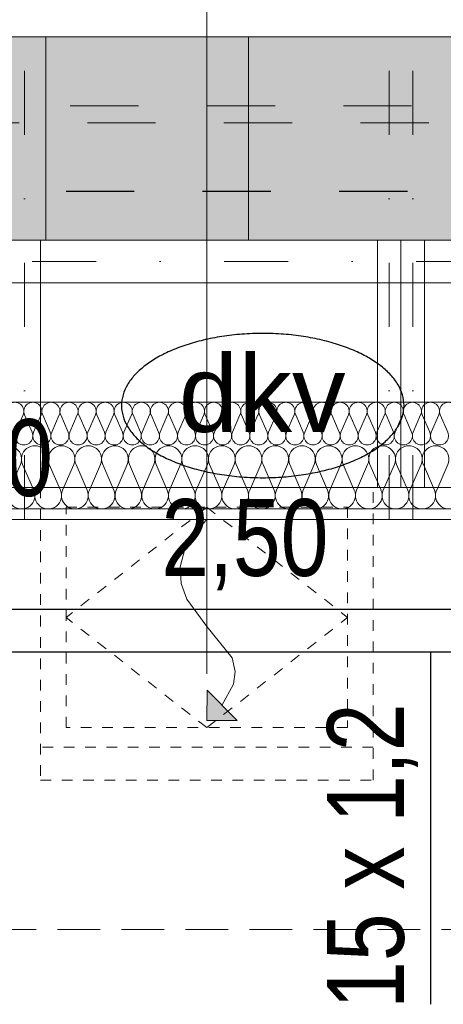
# Model space of a CAD drawing. Extents: x -440864 to -355682, y 13652 to 155872.
# Tile 152 of 179: x -428044 to -427051, y 103349 to 105657. Entities that reach past the tile are written whole.
import ezdxf
from ezdxf.lldxf.tags import DXFTag

# ---------------------------------------------------------------- set-up
doc = ezdxf.new("R2010")
doc.units = 0
doc.header["$MEASUREMENT"] = 0
for name, pattern in [('Dot & Dashed', [450, 150, -150, 0, -150]), ('Hidden Line', [50, 25, -25]), ('Krawędzie ukryte', [150, 100, -50]), ('Przerywana', [320, 160, -160])]:
    doc.linetypes.add(name, pattern=pattern)
for name, color, linetype in [('#podkład', 252, 'Continuous'), ('A-Okna', 252, 'Continuous'), ('Arch ocieplenie', 252, 'Continuous'), ('Inwent Izolacje', 252, 'Continuous'), ('IS_Grafika', 7, 'SOLID'), ('IS_Opisy_działek_Therm', 7, 'SOLID'), ('IS_Powrót', 5, 'DASH'), ('IS_Text_Armatury_Therm', 7, 'Continuous'), ('IS_Text_Odbiornikow_Therm', 7, 'Continuous'), ('IS_Zasilanie', 1, 'SOLID')]:
    doc.layers.add(name, color=color, linetype=linetype)
for name, color, linetype, lineweight in [('A-Okna_Nr_Pióra__9', 252, 'Continuous', 13), ('Arch dachowki_Nr_Pióra__81', 252, 'Continuous', 9), ('Arch ocieplenie_Nr_Pióra__44', 252, 'Continuous', 13), ('Arch okna_Nr_Pióra__41', 252, 'Continuous', 15), ('Arch opisy okien_Nr_Pióra__21', 252, 'Continuous', 9), ('Arch wykończenie_Nr_Pióra__3', 252, 'Continuous', 18), ('Arch wykończenie_Nr_Pióra__4', 252, 'Continuous', 13), ('arch wypelnienia_Nr_Pióra__2', 252, 'Continuous', 13), ('INWENT DACH_Nr_Pióra__21', 252, 'Continuous', 9), ('Inwent Izolacje_Nr_Pióra__44', 252, 'Continuous', 13), ('INWENT KONST. DREWNIANA_Nr_Pióra__2', 252, 'Continuous', 13), ('INWENT KONST. DREWNIANA_Nr_Pióra__21', 252, 'Continuous', 9), ('INWENT.ŚCIANY_Nr_Pióra__1', 252, 'Continuous', 25), ('INWENT.ŚCIANY_Nr_Pióra__2', 252, 'Continuous', 13), ('INWENT.ŚCIANY_Nr_Pióra__21', 252, 'Continuous', 9), ('Istniejące stropy_Nr_Pióra__5', 252, 'Continuous', 13)]:
    doc.layers.add(name, color=color, linetype=linetype, lineweight=lineweight)
doc.styles.get("Standard").update_dxf_attribs({"font": 'arial.ttf', "width": 0.8, "bigfont": 'BIGFONT.SHX'})
tags = doc.linetypes.add('DASH', pattern=[15, 10, -5]).pattern_tags.tags
tags[6:7] = [DXFTag(74, 4), DXFTag(75, 0), DXFTag(340, '0'), DXFTag(46, 0.0), DXFTag(50, 0.0), DXFTag(44, 0.0), DXFTag(45, 0.0)]
tags[4:5] = [DXFTag(74, 4), DXFTag(75, 0), DXFTag(340, '0'), DXFTag(46, 0.0), DXFTag(50, 0.0), DXFTag(44, 0.0), DXFTag(45, 0.0)]
tags = doc.linetypes.add('SOLID', pattern=[10, 10, 0]).pattern_tags.tags
tags[6:7] = [DXFTag(74, 4), DXFTag(75, 0), DXFTag(340, '0'), DXFTag(46, 0.0), DXFTag(50, 0.0), DXFTag(44, 0.0), DXFTag(45, 0.0)]
tags[4:5] = [DXFTag(74, 4), DXFTag(75, 0), DXFTag(340, '0'), DXFTag(46, 0.0), DXFTag(50, 0.0), DXFTag(44, 0.0), DXFTag(45, 0.0)]

# ---------------------------------------------------------------- blocks, each defined once
blk = doc.blocks.new('Izolacja cieplna 14_222', base_point=(-429854.9, 106497.6))
at = {"layer": 'Arch ocieplenie_Nr_Pióra__44', "linetype": 'Continuous'}
for p, q in [((-428053.2, 106527.4), (-428035.5, 106567.8)), ((-428032, 106567.8), (-428014.4, 106527.4)), ((-428010.8, 106527.4), (-427993.2, 106567.8)), ((-427989.6, 106567.8), (-427972, 106527.4)), ((-427968.5, 106527.4), (-427950.8, 106567.8)), ((-427947.3, 106567.8), (-427929.7, 106527.4)), ((-427926.1, 106527.4), (-427908.5, 106567.8)), ((-427904.9, 106567.8), (-427887.3, 106527.4)), ((-427883.8, 106527.4), (-427866.1, 106567.8)), ((-427862.6, 106567.8), (-427845, 106527.4)), ((-427841.4, 106527.4), (-427823.8, 106567.8)), ((-427820.2, 106567.8), (-427802.6, 106527.4)), ((-427799.1, 106527.4), (-427781.4, 106567.8)), ((-427777.9, 106567.8), (-427760.3, 106527.4)), ((-427756.7, 106527.4), (-427739.1, 106567.8)), ((-427735.5, 106567.8), (-427717.9, 106527.4)), ((-427714.3, 106527.4), (-427696.7, 106567.8)), ((-427693.2, 106567.8), (-427675.5, 106527.4)), ((-427672, 106527.4), (-427654.4, 106567.8)), ((-427650.8, 106567.8), (-427633.2, 106527.4)), ((-427629.6, 106527.4), (-427612, 106567.8)), ((-427608.5, 106567.8), (-427590.8, 106527.4)), ((-427587.3, 106527.4), (-427569.7, 106567.8)), ((-427566.1, 106567.8), (-427548.5, 106527.4)), ((-427544.9, 106527.4), (-427527.3, 106567.8)), ((-427523.8, 106567.8), (-427506.1, 106527.4)), ((-427502.6, 106527.4), (-427485, 106567.8)), ((-427481.4, 106567.8), (-427463.8, 106527.4)), ((-427460.2, 106527.4), (-427442.6, 106567.8)), ((-427439.1, 106567.8), (-427421.4, 106527.4)), ((-427417.9, 106527.4), (-427400.3, 106567.8)), ((-427396.7, 106567.8), (-427379.1, 106527.4)), ((-427375.5, 106527.4), (-427357.9, 106567.8)), ((-427354.3, 106567.8), (-427336.7, 106527.4)), ((-427333.2, 106527.4), (-427315.5, 106567.8)), ((-427312, 106567.8), (-427294.4, 106527.4)), ((-427290.8, 106527.4), (-427273.2, 106567.8)), ((-427269.6, 106567.8), (-427252, 106527.4)), ((-427248.5, 106527.4), (-427230.8, 106567.8)), ((-427227.3, 106567.8), (-427209.7, 106527.4)), ((-427206.1, 106527.4), (-427188.5, 106567.8)), ((-427184.9, 106567.8), (-427167.3, 106527.4)), ((-427163.8, 106527.4), (-427146.1, 106567.8)), ((-427142.6, 106567.8), (-427125, 106527.4)), ((-427121.4, 106527.4), (-427103.8, 106567.8)), ((-427100.2, 106567.8), (-427082.6, 106527.4)), ((-427079.1, 106527.4), (-427061.4, 106567.8)), ((-427057.9, 106567.8), (-427040.3, 106527.4))]:
    blk.add_line(p, q, dxfattribs=at)
for centre, start_param, end_param in [((-428054.9, 106576.3), 4.299595, 8.266775), ((-428012.6, 106576.3), 4.299595, 8.266775), ((-427970.2, 106576.3), 4.299595, 8.266775), ((-427927.9, 106576.3), 4.299595, 8.266775), ((-427885.5, 106576.3), 4.299595, 8.266775), ((-427843.2, 106576.3), 4.299595, 8.266775), ((-427800.8, 106576.3), 4.299595, 8.266775), ((-427758.5, 106576.3), 4.299595, 8.266775), ((-427716.1, 106576.3), 4.299595, 8.266775), ((-427673.8, 106576.3), 4.299595, 8.266775), ((-427631.4, 106576.3), 4.299595, 8.266775), ((-427589.1, 106576.3), 4.299595, 8.266775), ((-427546.7, 106576.3), 4.299595, 8.266775), ((-427504.4, 106576.3), 4.299595, 8.266775), ((-427462, 106576.3), 4.299595, 8.266775), ((-427419.7, 106576.3), 4.299595, 8.266775), ((-427377.3, 106576.3), 4.299595, 8.266775), ((-427334.9, 106576.3), 4.299595, 8.266775), ((-427292.6, 106576.3), 4.299595, 8.266775), ((-427250.2, 106576.3), 4.299595, 8.266775), ((-427207.9, 106576.3), 4.299595, 8.266775), ((-427165.5, 106576.3), 4.299595, 8.266775), ((-427123.2, 106576.3), 4.299595, 8.266775), ((-427080.8, 106576.3), 4.299595, 8.266775), ((-427038.5, 106576.3), 4.299595, 8.266775), ((-428033.8, 106518.9), 1.158004, 5.125183), ((-427991.4, 106518.9), 1.158004, 5.125183), ((-427949.1, 106518.9), 1.158004, 5.125183), ((-427906.7, 106518.9), 1.158004, 5.125183), ((-427864.4, 106518.9), 1.158004, 5.125183), ((-427822, 106518.9), 1.158004, 5.125183), ((-427779.7, 106518.9), 1.158004, 5.125183), ((-427737.3, 106518.9), 1.158004, 5.125183), ((-427694.9, 106518.9), 1.158004, 5.125183), ((-427652.6, 106518.9), 1.158004, 5.125183), ((-427610.2, 106518.9), 1.158004, 5.125183), ((-427567.9, 106518.9), 1.158004, 5.125183), ((-427525.5, 106518.9), 1.158004, 5.125183), ((-427483.2, 106518.9), 1.158004, 5.125183), ((-427440.8, 106518.9), 1.158004, 5.125183), ((-427398.5, 106518.9), 1.158004, 5.125183), ((-427356.1, 106518.9), 1.158004, 5.125183), ((-427313.8, 106518.9), 1.158004, 5.125183), ((-427271.4, 106518.9), 1.158004, 5.125183), ((-427229.1, 106518.9), 1.158004, 5.125183), ((-427186.7, 106518.9), 1.158004, 5.125183), ((-427144.4, 106518.9), 1.158004, 5.125183), ((-427102, 106518.9), 1.158004, 5.125183), ((-427059.7, 106518.9), 1.158004, 5.125183)]:
    blk.add_ellipse(centre, major_axis=(0, 21.3), ratio=0.995705, start_param=start_param, end_param=end_param, dxfattribs=at)
blk = doc.blocks.new('Izolacja cieplna 14_359', base_point=(-429854.9, 106347.6))
at = {"layer": 'Inwent Izolacje_Nr_Pióra__44', "linetype": 'Continuous'}
for p, q in [((-428068, 106391.8), (-428041.9, 106451.6)), ((-428036.7, 106451.6), (-428010.6, 106391.8)), ((-428005.4, 106391.8), (-427979.3, 106451.6)), ((-427974.1, 106451.6), (-427948, 106391.8)), ((-427942.8, 106391.8), (-427916.7, 106451.6)), ((-427911.4, 106451.6), (-427885.4, 106391.8)), ((-427880.1, 106391.8), (-427854.1, 106451.6)), ((-427848.8, 106451.6), (-427822.8, 106391.8)), ((-427817.5, 106391.8), (-427791.5, 106451.6)), ((-427786.2, 106451.6), (-427760.2, 106391.8)), ((-427754.9, 106391.8), (-427728.9, 106451.6)), ((-427723.6, 106451.6), (-427697.6, 106391.8)), ((-427692.3, 106391.8), (-427666.3, 106451.6)), ((-427661, 106451.6), (-427635, 106391.8)), ((-427629.7, 106391.8), (-427603.7, 106451.6)), ((-427598.4, 106451.6), (-427572.4, 106391.8)), ((-427567.1, 106391.8), (-427541.1, 106451.6)), ((-427535.8, 106451.6), (-427509.8, 106391.8)), ((-427504.5, 106391.8), (-427478.4, 106451.6)), ((-427473.2, 106451.6), (-427447.1, 106391.8)), ((-427441.9, 106391.8), (-427415.8, 106451.6)), ((-427410.6, 106451.6), (-427384.5, 106391.8)), ((-427379.3, 106391.8), (-427353.2, 106451.6)), ((-427348, 106451.6), (-427321.9, 106391.8)), ((-427316.7, 106391.8), (-427290.6, 106451.6)), ((-427285.4, 106451.6), (-427259.3, 106391.8)), ((-427254.1, 106391.8), (-427228, 106451.6)), ((-427222.8, 106451.6), (-427196.7, 106391.8)), ((-427191.4, 106391.8), (-427165.4, 106451.6)), ((-427160.1, 106451.6), (-427134.1, 106391.8)), ((-427128.8, 106391.8), (-427102.8, 106451.6)), ((-427097.5, 106451.6), (-427071.5, 106391.8)), ((-427066.2, 106391.8), (-427040.2, 106451.6))]:
    blk.add_line(p, q, dxfattribs=at)
for centre, start_param, end_param in [((-428070.6, 106464.2), 4.299595, 8.266775), ((-428008, 106464.2), 4.299595, 8.266775), ((-427945.4, 106464.2), 4.299595, 8.266775), ((-427882.8, 106464.2), 4.299595, 8.266775), ((-427820.2, 106464.2), 4.299595, 8.266775), ((-427757.6, 106464.2), 4.299595, 8.266775), ((-427694.9, 106464.2), 4.299595, 8.266775), ((-427632.3, 106464.2), 4.299595, 8.266775), ((-427569.7, 106464.2), 4.299595, 8.266775), ((-427507.1, 106464.2), 4.299595, 8.266775), ((-427444.5, 106464.2), 4.299595, 8.266775), ((-427381.9, 106464.2), 4.299595, 8.266775), ((-427319.3, 106464.2), 4.299595, 8.266775), ((-427256.7, 106464.2), 4.299595, 8.266775), ((-427194.1, 106464.2), 4.299595, 8.266775), ((-427131.5, 106464.2), 4.299595, 8.266775), ((-427068.9, 106464.2), 4.299595, 8.266775), ((-428039.3, 106379.1), 1.158004, 5.125183), ((-427976.7, 106379.1), 1.158004, 5.125183), ((-427914.1, 106379.1), 1.158004, 5.125183), ((-427851.5, 106379.1), 1.158004, 5.125183), ((-427788.9, 106379.1), 1.158004, 5.125183), ((-427726.3, 106379.1), 1.158004, 5.125183), ((-427663.6, 106379.1), 1.158004, 5.125183), ((-427601, 106379.1), 1.158004, 5.125183), ((-427538.4, 106379.1), 1.158004, 5.125183), ((-427475.8, 106379.1), 1.158004, 5.125183), ((-427413.2, 106379.1), 1.158004, 5.125183), ((-427350.6, 106379.1), 1.158004, 5.125183), ((-427288, 106379.1), 1.158004, 5.125183), ((-427225.4, 106379.1), 1.158004, 5.125183), ((-427162.8, 106379.1), 1.158004, 5.125183), ((-427100.2, 106379.1), 1.158004, 5.125183), ((-427037.6, 106379.1), 1.158004, 5.125183)]:
    blk.add_ellipse(centre, major_axis=(0, 31.5), ratio=0.993594, start_param=start_param, end_param=end_param, dxfattribs=at)
blk = doc.blocks.new('Krzywa_26', base_point=(-427604.9, 106322.6))
at = {"layer": 'A-Okna_Nr_Pióra__9', "linetype": 'Continuous'}
blk.add_hatch(color=256, dxfattribs=at).paths.add_polyline_path([(-427604.9, 105852), (-427604.5, 105922.7), (-427534.2, 105851.6)], flags=0)
for p, q in [((-427604.9, 105852), (-427604.5, 105922.7)), ((-427604.5, 105922.7), (-427534.2, 105851.6)), ((-427604.9, 105852), (-427534.2, 105851.6))]:
    blk.add_line(p, q, dxfattribs=at)
at = {"layer": 'A-Okna_Nr_Pióra__9', "linetype": 'Continuous', "flags": 128}
blk.add_lwpolyline([(-427604.9, 106322.6), (-427634.1, 106291.5), (-427655.4, 106256.4), (-427667.6, 106211.7), (-427665, 106173), (-427652.1, 106136.5), (-427604.9, 106072), (-427545.3, 105998.7), (-427538.2, 105966.7), (-427542.2, 105936.9), (-427569.4, 105887.2)], dxfattribs=at)
blk = doc.blocks.new('poddasze')
at = {"layer": 'arch wypelnienia_Nr_Pióra__2', "linetype": 'Continuous', "lineweight": 0}
blk.add_hatch(color=252, dxfattribs=at).paths.add_polyline_path([(-414324.9, 91140.1), (-430714.9, 91140.1), (-430714.9, 91616.3), (-414324.9, 91616.3)], flags=0)
at = {"layer": 'Arch dachowki_Nr_Pióra__81', "color": 252, "linetype": 'Continuous'}
for p, q in [((-427982.4, 91140.1), (-427982.4, 91616.3)), ((-427507.4, 91140.1), (-427507.4, 91616.3))]:
    blk.add_line(p, q, dxfattribs=at)
at = {"layer": 'Arch okna_Nr_Pióra__41', "color": 252, "linetype": 'Hidden Line'}
for p, q in [((-427214.9, 90560.1), (-427994.9, 90560.1)), ((-427994.9, 90560.1), (-427994.9, 89874.6)), ((-427214.9, 89874.6), (-427214.9, 90560.1)), ((-427934.9, 89997.7), (-427934.9, 90514.1)), ((-427934.9, 90514.1), (-427274.9, 90514.1)), ((-427604.9, 90514.1), (-427934.9, 90255.9)), ((-427604.9, 90514.1), (-427274.9, 90255.9)), ((-427274.9, 90514.1), (-427274.9, 89997.7)), ((-427604.9, 89997.7), (-427934.9, 90255.9)), ((-427604.9, 89997.7), (-427274.9, 90255.9)), ((-427274.9, 89997.7), (-427934.9, 89997.7)), ((-427214.9, 89951.7), (-427994.9, 89951.7)), ((-427994.9, 89874.6), (-427214.9, 89874.6))]:
    blk.add_line(p, q, dxfattribs=at)
at = {"layer": 'Arch opisy okien_Nr_Pióra__21', "color": 252, "linetype": 'Continuous'}
blk.add_line((-427604.9, 90123.6), (-427604.9, 92655.1), dxfattribs=at)
at = {"layer": 'Arch wykończenie_Nr_Pióra__3', "color": 252, "linetype": 'Przerywana'}
blk.add_line((-430484.9, 91455.1), (-414514.9, 91455.1), dxfattribs=at)
at = {"layer": 'Arch wykończenie_Nr_Pióra__4', "color": 252, "linetype": 'Continuous'}
blk.add_line((-429804.9, 90760.1), (-423684.9, 90760.1), dxfattribs=at)
at = {"layer": 'INWENT DACH_Nr_Pióra__21', "color": 252, "linetype": 'Continuous'}
blk.add_line((-414324.9, 91616.3), (-430714.9, 91616.3), dxfattribs=at)
at = {"layer": 'INWENT KONST. DREWNIANA_Nr_Pióra__2', "color": 252, "linetype": 'Continuous'}
for p, q in [((-427994.9, 91140.1), (-427994.9, 90560.1)), ((-427204.9, 91140.1), (-427204.9, 90560.1)), ((-427149.9, 91140.1), (-427149.9, 90560.1)), ((-427149.9, 91140.1), (-427149.9, 90560.1)), ((-427094.9, 91140.1), (-427094.9, 90560.1))]:
    blk.add_line(p, q, dxfattribs=at)
at = {"layer": 'INWENT KONST. DREWNIANA_Nr_Pióra__21', "color": 252, "linetype": 'Dot & Dashed'}
for p, q in [((-428032.4, 91536.7), (-428032.4, 90455.1)), ((-427177.4, 91536.7), (-427177.4, 90455.1)), ((-427122.4, 91536.7), (-427122.4, 90455.1)), ((-430714.9, 91090.1), (-414324.9, 91090.1)), ((-430714.9, 91090.1), (-414324.9, 91090.1))]:
    blk.add_line(p, q, dxfattribs=at)
at = {"layer": 'INWENT KONST. DREWNIANA_Nr_Pióra__21', "color": 252, "linetype": 'Continuous'}
for p, q in [((-414324.9, 91140.1), (-430714.9, 91140.1)), ((-414324.9, 91040.1), (-430714.9, 91040.1))]:
    blk.add_line(p, q, dxfattribs=at)
at = {"layer": 'INWENT.ŚCIANY_Nr_Pióra__1', "color": 252, "linetype": 'Przerywana'}
blk.add_line((-429854.9, 91255.1), (-415204.9, 91255.1), dxfattribs=at)
at = {"layer": 'INWENT.ŚCIANY_Nr_Pióra__2', "color": 252, "linetype": 'Przerywana'}
blk.add_line((-430444.9, 91415.1), (-414594.9, 91415.1), dxfattribs=at)
at = {"layer": 'INWENT.ŚCIANY_Nr_Pióra__21', "color": 252, "linetype": 'Continuous'}
for p, q in [((-429854.9, 90560.1), (-426974.9, 90560.1)), ((-429854.9, 90510.1), (-426974.9, 90510.1)), ((-429854.9, 90485.1), (-426974.9, 90485.1))]:
    blk.add_line(p, q, dxfattribs=at)
at = {"layer": 'Istniejące stropy_Nr_Pióra__5', "color": 252, "linetype": 'Krawędzie ukryte'}
blk.add_line((-423504.9, 89525.1), (-429854.9, 89525.1), dxfattribs=at)
at = {"layer": 'A-Okna', "color": 252, "linetype": 'Continuous', "lineweight": 13}
blk.add_blockref('Krzywa_26', (-427604.9, 90485.1), dxfattribs=at)
at = {"layer": 'Arch ocieplenie', "color": 252, "linetype": 'Continuous', "lineweight": 13}
blk.add_blockref('Izolacja cieplna 14_222', (-429854.9, 90660.1), dxfattribs=at)
at = {"layer": 'Inwent Izolacje', "color": 252, "linetype": 'Continuous', "lineweight": 13}
blk.add_blockref('Izolacja cieplna 14_359', (-429854.9, 90510.1), dxfattribs=at)

msp = doc.modelspace()

# ---------------------------------------------------------------- block references
at = {"layer": '#podkład', "color": 3, "lineweight": 50}
msp.add_blockref('poddasze', (0, 14000), dxfattribs=at)

# ---------------------------------------------------------------- next in the draw order: linework, layer by layer
at = {"layer": 'IS_Grafika', "color": 7}
for points, knots in [([(-427473.8, 104921.4), (-427490.1, 104921.4), (-427522.1, 104920.2), (-427568.8, 104914.9), (-427612.7, 104906.5), (-427653.4, 104895), (-427690.4, 104880.9), (-427723.1, 104864.4), (-427751.2, 104845.7), (-427774.1, 104824.9), (-427791.4, 104802.3), (-427802.3, 104778), (-427804.8, 104760.8), (-427804.8, 104752.4)], [0, 0, 0, 0, 4.894746, 9.593459, 14.070318, 18.299405, 22.256676, 25.922722, 29.286934, 32.354005, 35.15393, 37.755543, 40.278576, 40.278576, 40.278576, 40.278576]), ([(-427142.8, 104752.4), (-427142.8, 104760.8), (-427145.4, 104778), (-427156.3, 104802.3), (-427173.5, 104824.9), (-427196.5, 104845.7), (-427224.5, 104864.4), (-427257.3, 104880.9), (-427294.3, 104895), (-427335, 104906.5), (-427378.9, 104914.9), (-427425.5, 104920.2), (-427457.5, 104921.4), (-427473.8, 104921.4)], [0, 0, 0, 0, 2.523033, 5.124646, 7.924571, 10.991642, 14.355854, 18.0219, 21.979171, 26.208258, 30.685117, 35.38383, 40.278576, 40.278576, 40.278576, 40.278576]), ([(-427804.8, 104752.4), (-427804.8, 104744), (-427802.3, 104726.8), (-427791.4, 104702.5), (-427774.1, 104679.9), (-427751.2, 104659.1), (-427723.1, 104640.4), (-427690.4, 104623.9), (-427653.4, 104609.8), (-427612.7, 104598.3), (-427568.8, 104589.9), (-427522.1, 104584.6), (-427490.1, 104583.4), (-427473.8, 104583.4)], [0, 0, 0, 0, 2.523033, 5.124646, 7.924571, 10.991642, 14.355854, 18.0219, 21.979171, 26.208258, 30.685117, 35.38383, 40.278576, 40.278576, 40.278576, 40.278576]), ([(-427473.8, 104583.4), (-427457.5, 104583.4), (-427425.5, 104584.6), (-427378.9, 104589.9), (-427335, 104598.3), (-427294.3, 104609.8), (-427257.3, 104623.9), (-427224.5, 104640.4), (-427196.5, 104659.1), (-427173.5, 104679.9), (-427156.3, 104702.5), (-427145.4, 104726.8), (-427142.8, 104744), (-427142.8, 104752.4)], [0, 0, 0, 0, 4.894746, 9.593459, 14.070318, 18.299405, 22.256676, 25.922722, 29.286934, 32.354005, 35.15393, 37.755543, 40.278576, 40.278576, 40.278576, 40.278576])]:
    msp.add_open_spline(points, degree=3, knots=knots, dxfattribs=at)
at = {"layer": 'IS_Opisy_działek_Therm', "ltscale": 10}
msp.add_line((-427080.9, 104174.4), (-427080.9, 103349.4), dxfattribs=at)
at = {"layer": 'IS_Powrót', "lineweight": 30, "ltscale": 10}
msp.add_line((-425040.5, 104274.4), (-428269.6, 104274.4), dxfattribs=at)
at = {"layer": 'IS_Zasilanie', "lineweight": 30, "ltscale": 10}
msp.add_line((-425140.5, 104174.4), (-428369.6, 104174.4), dxfattribs=at)

# ---------------------------------------------------------------- next in the draw order: texts
at = {"layer": 'IS_Grafika', "color": 7, "lineweight": 40}
msp.add_text('dkv', height=180, dxfattribs=at).set_placement((-427670.9, 104690.8))
at = {"layer": 'IS_Opisy_działek_Therm', "ltscale": 10, "insert": (-427109.7, 104054.4), "char_height": 180, "attachment_point": 9, "rotation": 90}
msp.add_mtext('\\fArial|b0|i0;15 x 1,2', dxfattribs=at)
at = {"layer": 'IS_Text_Armatury_Therm', "linetype": 'SOLID', "ltscale": 10, "insert": (-427319.9, 104319.8), "char_height": 180, "attachment_point": 9}
msp.add_mtext('\\fArial|b0|i0;2,50  ', dxfattribs=at)
at = {"layer": 'IS_Text_Odbiornikow_Therm', "linetype": 'SOLID', "ltscale": 10, "insert": (-428849.2, 104720.5), "char_height": 180, "attachment_point": 1}
msp.add_mtext('\\fArial|b0|i0;22KV/600', dxfattribs=at)

doc.saveas('drawing.dxf')
